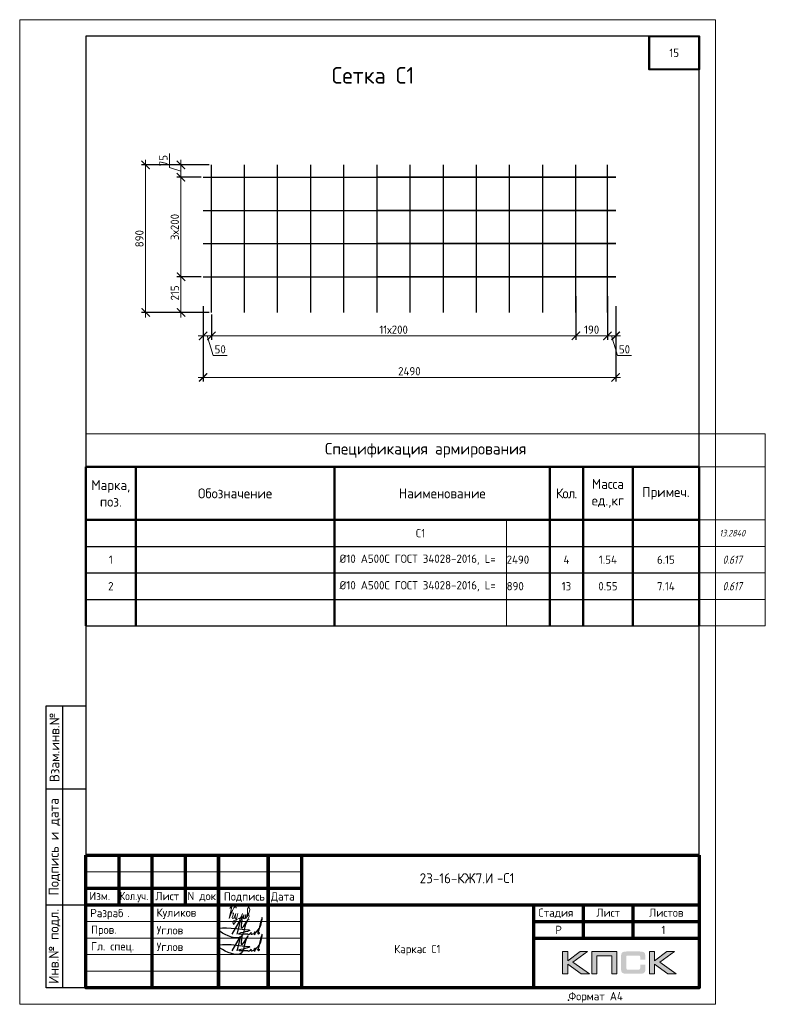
# Model space of a CAD drawing. Header units: millimetres. Extents: x 251864 to 617215, y -272865 to -46010.
# Tile 14 of 53: x 418242 to 440742, y -272865 to -243165. Entities that reach past the tile are written whole.
import ezdxf
from ezdxf.enums import TextEntityAlignment as Align

# ---------------------------------------------------------------- set-up
doc = ezdxf.new("R2010")
doc.units = ezdxf.units.MM
doc.layers.get('Defpoints').update_dxf_attribs({"color": 140})
for name, color, linetype, lineweight in [('АС-Таблицы', 7, 'Continuous', 20), ('Выноски', 20, 'Continuous', 20), ('Каркасы ригель', 3, 'Continuous', 0), ('Конструкции', 163, 'Continuous', 30), ('Размеры', 54, 'Continuous', 20), ('Рамка', 7, 'Continuous', 70), ('Текст', 41, 'Continuous', 30), ('ТОНКИЕ', 7, 'Continuous', 9)]:
    doc.layers.add(name, color=color, linetype=linetype, lineweight=lineweight)
doc.layers.add('ТОЛСТЫЕ_ОСНОВНЫЕ', color=6, linetype='Continuous')
doc.styles.add('AC-Размерный', font='isocpeur.TTF', dxfattribs={"width": 0.8, "oblique": 15})
doc.styles.add('GOST-2.304_Type-B', font='GOST_Common.ttf')
doc.styles.add('style1', font='GOST_Common.ttf', dxfattribs={"height": 500})
doc.styles.add('ГОСТ', font='GOST_Common.ttf')
doc.dimstyles.new('ГОСТ', dxfattribs={"dimscale": 0, "dimtxt": 2.5, "dimasz": 2.5, "dimexe": 1.25, "dimexo": 0.625, "dimtad": 1, "dimdec": 0, "dimtxsty": 'ГОСТ', "dimblk": 'ARCHTICK', "dimcen": 2.5, "dimdle": 1.5, "dimclrd": 256, "dimclre": 256, "dimclrt": 256, "dimadec": 0, "dimazin": 0, "dimtfac": 1, "dimtdec": 0, "dimtmove": 1, "dimatfit": 3, "dimfxl": 2, "dimtfill": 1, "dimlwd": -1, "dimarcsym": 0})

# ---------------------------------------------------------------- blocks, each defined once
blk = doc.blocks.new('_ArchTick')
at = {"color": 0, "linetype": 'ByBlock', "const_width": 0.15}
blk.add_lwpolyline([(-0.5, -0.5), (0.5, 0.5)], dxfattribs=at)
blk = doc.blocks.new('*D1043')
at = {"layer": 'Defpoints', "color": 0, "transparency": 16777216}
for p in [(423776, -251744), (436226, -251744), (436226, -253956)]:
    blk.add_point(p, dxfattribs=at)
at = {"layer": 'Размеры', "lineweight": -2, "transparency": 16777216}
for p, q in [((423776, -251806), (423776, -254081)), ((436226, -251806), (436226, -254081))]:
    blk.add_line(p, q, dxfattribs=at)
at = {"layer": 'Размеры', "transparency": 16777216}
blk.add_line((423626, -253956), (436376, -253956), dxfattribs=at)
at = {"layer": 'Размеры', "transparency": 16777216, "xscale": 250, "yscale": 250, "zscale": 250, "rotation": 180}
blk.add_blockref('_ArchTick', (423776, -253956), dxfattribs=at)
at = {"layer": 'Размеры', "transparency": 16777216, "xscale": 250, "yscale": 250, "zscale": 250}
blk.add_blockref('_ArchTick', (436226, -253956), dxfattribs=at)
at = {"layer": 'Размеры', "transparency": 16777216, "insert": (430001, -253769), "char_height": 250, "attachment_point": 5, "style": 'ГОСТ', "bg_fill": 3, "box_fill_scale": 1.1, "bg_fill_color": 256, "bg_fill_true_color": 13158600, "bg_fill_transparency": 0}
blk.add_mtext('2490', dxfattribs=at)
blk = doc.blocks.new('*D1044')
at = {"layer": 'Defpoints', "color": 0, "transparency": 16777216}
for p in [(435026, -251446), (435976, -251446), (435026, -252701)]:
    blk.add_point(p, dxfattribs=at)
at = {"layer": 'Размеры', "lineweight": -2, "transparency": 16777216}
for p, q in [((435026, -251509), (435026, -252826)), ((435976, -251509), (435976, -252826))]:
    blk.add_line(p, q, dxfattribs=at)
at = {"layer": 'Размеры', "transparency": 16777216}
blk.add_line((436126, -252701), (434876, -252701), dxfattribs=at)
at = {"layer": 'Размеры', "transparency": 16777216, "xscale": 250, "yscale": 250, "zscale": 250, "rotation": 180}
blk.add_blockref('_ArchTick', (435026, -252701), dxfattribs=at)
at = {"layer": 'Размеры', "transparency": 16777216, "xscale": 250, "yscale": 250, "zscale": 250}
blk.add_blockref('_ArchTick', (435976, -252701), dxfattribs=at)
at = {"layer": 'Размеры', "transparency": 16777216, "insert": (435501, -252514), "char_height": 250, "attachment_point": 5, "style": 'ГОСТ', "bg_fill": 3, "box_fill_scale": 1.1, "bg_fill_color": 256, "bg_fill_true_color": 13158600, "bg_fill_transparency": 0}
blk.add_mtext('190', dxfattribs=at)
blk = doc.blocks.new('*D1045')
at = {"layer": 'Defpoints', "color": 0, "transparency": 16777216}
for p in [(435026, -251446), (424026, -251994), (424026, -252701)]:
    blk.add_point(p, dxfattribs=at)
at = {"layer": 'Размеры', "lineweight": -2, "transparency": 16777216}
for p, q in [((435026, -251509), (435026, -252826)), ((424026, -252056), (424026, -252826))]:
    blk.add_line(p, q, dxfattribs=at)
at = {"layer": 'Размеры', "transparency": 16777216}
blk.add_line((435176, -252701), (423876, -252701), dxfattribs=at)
at = {"layer": 'Размеры', "transparency": 16777216, "xscale": 250, "yscale": 250, "zscale": 250, "rotation": 180}
blk.add_blockref('_ArchTick', (424026, -252701), dxfattribs=at)
at = {"layer": 'Размеры', "transparency": 16777216, "xscale": 250, "yscale": 250, "zscale": 250}
blk.add_blockref('_ArchTick', (435026, -252701), dxfattribs=at)
at = {"layer": 'Размеры', "transparency": 16777216, "insert": (429526, -252514), "char_height": 250, "attachment_point": 5, "style": 'ГОСТ', "bg_fill": 3, "box_fill_scale": 1.1, "bg_fill_color": 256, "bg_fill_true_color": 13158600, "bg_fill_transparency": 0}
blk.add_mtext('11х200', dxfattribs=at)
blk = doc.blocks.new('*D1046')
at = {"layer": 'Defpoints', "color": 0, "transparency": 16777216}
for p in [(423776, -252018), (424026, -251994), (423776, -252701)]:
    blk.add_point(p, dxfattribs=at)
at = {"layer": 'Размеры', "lineweight": -2, "transparency": 16777216}
for p, q in [((423776, -252080), (423776, -252826)), ((424026, -252056), (424026, -252826))]:
    blk.add_line(p, q, dxfattribs=at)
at = {"layer": 'Размеры', "transparency": 16777216}
for p, q in [((424176, -252701), (423626, -252701)), ((423901, -252701), (424079, -253295)), ((424079, -253295), (424504, -253295))]:
    blk.add_line(p, q, dxfattribs=at)
at = {"layer": 'Размеры', "transparency": 16777216, "xscale": 250, "yscale": 250, "zscale": 250, "rotation": 180}
blk.add_blockref('_ArchTick', (423776, -252701), dxfattribs=at)
at = {"layer": 'Размеры', "transparency": 16777216, "insert": (424292, -253108), "char_height": 250, "attachment_point": 5, "style": 'ГОСТ', "bg_fill": 3, "box_fill_scale": 1.1, "bg_fill_color": 256, "bg_fill_true_color": 13158600, "bg_fill_transparency": 0}
blk.add_mtext('50', dxfattribs=at)
at = {"layer": 'Размеры', "transparency": 16777216, "xscale": 250, "yscale": 250, "zscale": 250}
blk.add_blockref('_ArchTick', (424026, -252701), dxfattribs=at)
blk = doc.blocks.new('*D1047')
at = {"layer": 'Defpoints', "color": 0, "transparency": 16777216}
for p in [(435976, -251446), (436226, -252613), (436226, -252701)]:
    blk.add_point(p, dxfattribs=at)
at = {"layer": 'Размеры', "lineweight": -2, "transparency": 16777216}
for p, q in [((435976, -251509), (435976, -252826)), ((436226, -252676), (436226, -252826))]:
    blk.add_line(p, q, dxfattribs=at)
at = {"layer": 'Размеры', "transparency": 16777216}
for p, q in [((435826, -252701), (436376, -252701)), ((436101, -252701), (436279, -253295)), ((436279, -253295), (436704, -253295))]:
    blk.add_line(p, q, dxfattribs=at)
at = {"layer": 'Размеры', "transparency": 16777216, "xscale": 250, "yscale": 250, "zscale": 250, "rotation": 180}
blk.add_blockref('_ArchTick', (435976, -252701), dxfattribs=at)
at = {"layer": 'Размеры', "transparency": 16777216, "insert": (436492, -253108), "char_height": 250, "attachment_point": 5, "style": 'ГОСТ', "bg_fill": 3, "box_fill_scale": 1.1, "bg_fill_color": 256, "bg_fill_true_color": 13158600, "bg_fill_transparency": 0}
blk.add_mtext('50', dxfattribs=at)
at = {"layer": 'Размеры', "transparency": 16777216, "xscale": 250, "yscale": 250, "zscale": 250}
blk.add_blockref('_ArchTick', (436226, -252701), dxfattribs=at)
blk = doc.blocks.new('*D1048')
at = {"layer": 'Defpoints', "color": 0, "transparency": 16777216}
for p in [(423109, -250918), (423776, -250918), (424026, -251994)]:
    blk.add_point(p, dxfattribs=at)
at = {"layer": 'Размеры', "lineweight": -2, "transparency": 16777216}
for p, q in [((423714, -250918), (422984, -250918)), ((423964, -251994), (422984, -251994))]:
    blk.add_line(p, q, dxfattribs=at)
at = {"layer": 'Размеры', "transparency": 16777216}
blk.add_line((423109, -252144), (423109, -250768), dxfattribs=at)
at = {"layer": 'Размеры', "transparency": 16777216, "xscale": 250, "yscale": 250, "zscale": 250, "rotation": 270}
blk.add_blockref('_ArchTick', (423109, -251994), dxfattribs=at)
at = {"layer": 'Размеры', "transparency": 16777216, "insert": (422924, -251406), "char_height": 250, "attachment_point": 5, "rotation": 90, "style": 'ГОСТ', "bg_fill": 3, "box_fill_scale": 1.1, "bg_fill_color": 256, "bg_fill_true_color": 13158600, "bg_fill_transparency": 0}
blk.add_mtext('215', dxfattribs=at)
at = {"layer": 'Размеры', "transparency": 16777216, "xscale": 250, "yscale": 250, "zscale": 250, "rotation": 90}
blk.add_blockref('_ArchTick', (423109, -250918), dxfattribs=at)
blk = doc.blocks.new('*D1049')
at = {"layer": 'Defpoints', "color": 0, "transparency": 16777216}
for p in [(423109, -247918), (423630, -247918), (423776, -250918)]:
    blk.add_point(p, dxfattribs=at)
at = {"layer": 'Размеры', "lineweight": -2, "transparency": 16777216}
for p, q in [((423567, -247918), (422984, -247918)), ((423714, -250918), (422984, -250918))]:
    blk.add_line(p, q, dxfattribs=at)
at = {"layer": 'Размеры', "transparency": 16777216}
blk.add_line((423109, -251068), (423109, -247768), dxfattribs=at)
at = {"layer": 'Размеры', "transparency": 16777216, "xscale": 250, "yscale": 250, "zscale": 250}
for p, rotation in [((423109, -247918), 90), ((423109, -250918), 270)]:
    blk.add_blockref('_ArchTick', p, dxfattribs=dict(at, rotation=rotation))
at = {"layer": 'Размеры', "transparency": 16777216, "insert": (422922, -249418), "char_height": 250, "attachment_point": 5, "rotation": 90, "style": 'ГОСТ', "bg_fill": 3, "box_fill_scale": 1.1, "bg_fill_color": 256, "bg_fill_true_color": 13158600, "bg_fill_transparency": 0}
blk.add_mtext('3х200', dxfattribs=at)
blk = doc.blocks.new('*D1050')
at = {"layer": 'Defpoints', "color": 0, "transparency": 16777216}
for p in [(423109, -247544), (424026, -247544), (423776, -247918)]:
    blk.add_point(p, dxfattribs=at)
at = {"layer": 'Размеры', "transparency": 16777216}
for p, q in [((422766, -247628), (422766, -247204)), ((423109, -248068), (423109, -247394)), ((423109, -247731), (422766, -247628))]:
    blk.add_line(p, q, dxfattribs=at)
at = {"layer": 'Размеры', "lineweight": -2, "transparency": 16777216}
for p, q in [((423964, -247544), (422984, -247544)), ((423714, -247918), (422984, -247918))]:
    blk.add_line(p, q, dxfattribs=at)
at = {"layer": 'Размеры', "transparency": 16777216, "xscale": 250, "yscale": 250, "zscale": 250}
for p, rotation in [((423109, -247544), 90), ((423109, -247918), 270)]:
    blk.add_blockref('_ArchTick', p, dxfattribs=dict(at, rotation=rotation))
at = {"layer": 'Размеры', "transparency": 16777216, "insert": (422578, -247416), "char_height": 250, "attachment_point": 5, "rotation": 90, "style": 'ГОСТ', "bg_fill": 3, "box_fill_scale": 1.1, "bg_fill_color": 256, "bg_fill_true_color": 13158600, "bg_fill_transparency": 0}
blk.add_mtext('75', dxfattribs=at)
blk = doc.blocks.new('*U281')
blk.add_point((165.57, 1.2))
at = {"layer": 'ТОЛСТЫЕ_ОСНОВНЫЕ'}
for p, q in [((8, 5), (8, 90)), ((8, 90), (20, 90)), ((13, 5), (13, 90)), ((8, 65), (20, 65)), ((8, 30), (20, 30)), ((20, 5), (8, 5))]:
    blk.add_line(p, q, dxfattribs=at)
at = {"layer": 'ТОЛСТЫЕ_ОСНОВНЫЕ', "color": 6}
blk.add_lwpolyline([(20, 5), (205, 5), (205, 292), (20, 292)], close=True, dxfattribs=at)
at = {"layer": 'ТОНКИЕ'}
blk.add_lwpolyline([(0, 0), (210, 0), (210, 297), (0, 297)], close=True, dxfattribs=at)
at = {"layer": 'Текст', "style": 'style1'}
for s, p in [('Взам.инв.№', (10.5, 77.5)), ('Подпись и дата', (10.5, 47.5)), ('Инв.№ подл.', (10.5, 17.5))]:
    blk.add_text(s, height=3, rotation=90, dxfattribs=at).set_placement(p, align=Align.MIDDLE)
blk.add_text('Формат А4', height=2.5, dxfattribs=at).set_placement((165.57, 1.2))
blk = doc.blocks.new('*T1042')
at = {"layer": 'Defpoints', "color": 8, "linetype": 'ByBlock', "lineweight": 0, "transparency": 16777216}
for p, q in [((0, 0), (20500, 0)), ((0, 0), (0, -1000)), ((20500, 0), (20500, -5800)), ((18500, -1000), (20500, -1000)), ((12693, -2600), (12693, -5800)), ((18500, -2600), (20500, -2600)), ((18500, -3400), (20500, -3400)), ((18500, -4200), (20500, -4200)), ((18500, -5000), (20500, -5000)), ((18500, -5800), (20500, -5800))]:
    blk.add_line(p, q, dxfattribs=at)
at = {"layer": 'АС-Таблицы', "color": 0, "linetype": 'ByBlock', "lineweight": 50, "transparency": 16777216}
for p, q in [((0, -1000), (18500, -1000)), ((0, -1000), (0, -5800)), ((1500, -1000), (1500, -5800)), ((7500, -1000), (7500, -5800)), ((14000, -1000), (14000, -5800)), ((15000, -1000), (15000, -5800)), ((16500, -1000), (16500, -5800)), ((18500, -1000), (18500, -5800)), ((0, -2600), (18500, -2600))]:
    blk.add_line(p, q, dxfattribs=at)
at = {"layer": 'АС-Таблицы', "color": 0, "linetype": 'ByBlock', "lineweight": -2, "transparency": 16777216}
for p, q in [((0, -3400), (18500, -3400)), ((0, -4200), (18500, -4200)), ((0, -5000), (18500, -5000)), ((0, -5800), (18500, -5800))]:
    blk.add_line(p, q, dxfattribs=at)
at = {"layer": 'АС-Таблицы', "color": 0, "transparency": 16777216, "attachment_point": 5}
for s, insert, char_height, width, style in [('Спецификация {\\C256;армирования }', (10250, -500), 350, 20300, 'ГОСТ'), ('Марка, поз.', (750, -1800), 300, 1300, 'ГОСТ'), ('Масса ед.,кг', (15750, -1800), 300, 1300, 'ГОСТ'), ('Обозначение', (4500, -1800), 300, 5800, 'ГОСТ'), ('Наименование', (10750, -1800), 300, 6300, 'ГОСТ'), ('{\\T0.9;Кол.}', (14500, -1800), 300, 800, 'ГОСТ'), ('Примеч.', (17500, -1800), 300, 1800, 'ГОСТ'), ('С1', (10096, -3000), 250, 5193, 'ГОСТ'), ('13.2840', (19500, -3000), 200, 1800, 'AC-Размерный'), ('{\\C5;1}', (750, -3800), 250, 1300, 'ГОСТ'), ('4', (14500, -3800), 250, 800, 'ГОСТ'), ('{\\C5;1.54}', (15750, -3800), 250, 1300, 'ГОСТ'), ('13', (14500, -4600), 250, 800, 'ГОСТ'), ('{\\C5;2}', (750, -4600), 250, 1300, 'ГОСТ'), ('{\\C5;0.55}', (15750, -4600), 250, 1300, 'ГОСТ')]:
    blk.add_mtext(s, dxfattribs=dict(at, insert=insert, char_height=char_height, width=width, style=style))
at = {"layer": 'АС-Таблицы', "color": 112, "transparency": 16777216, "char_height": 250, "width": 5193, "attachment_point": 4, "style": 'ГОСТ'}
for insert in [(7500, -3800), (7500, -4600)]:
    blk.add_mtext(' {\\C2;%%C10 A500С \\C0;ГОСТ 34028-2016, \\C2;L=}', dxfattribs=dict(at, insert=insert))
at = {"layer": 'АС-Таблицы', "color": 32, "transparency": 16777216, "char_height": 250}
for s, insert, width, attachment_point, style in [('2490', (12693, -3800), 1307, 4, 'ГОСТ'), ('0.617', (19500, -3800), 1800, 5, 'AC-Размерный'), ('890', (12693, -4600), 1307, 4, 'ГОСТ'), ('0.617', (19500, -4600), 1800, 5, 'AC-Размерный')]:
    blk.add_mtext(s, dxfattribs=dict(at, insert=insert, width=width, attachment_point=attachment_point, style=style))
at = {"layer": 'АС-Таблицы', "color": 26, "transparency": 16777216, "char_height": 250, "width": 1800, "attachment_point": 5, "style": 'ГОСТ'}
for s, insert in [('{\\C5;6.15}', (17500, -3800)), ('{\\C5;7.14}', (17500, -4600))]:
    blk.add_mtext(s, dxfattribs=dict(at, insert=insert))
blk = doc.blocks.new('*D1051')
at = {"layer": 'Defpoints', "color": 0, "transparency": 16777216}
for p in [(424026, -247544), (422043, -251994), (424026, -251994)]:
    blk.add_point(p, dxfattribs=at)
at = {"layer": 'Размеры', "transparency": 16777216}
blk.add_line((422043, -247394), (422043, -252144), dxfattribs=at)
at = {"layer": 'Размеры', "lineweight": -2, "transparency": 16777216}
for p, q in [((423964, -247544), (421918, -247544)), ((423964, -251994), (421918, -251994))]:
    blk.add_line(p, q, dxfattribs=at)
at = {"layer": 'Размеры', "transparency": 16777216, "xscale": 250, "yscale": 250, "zscale": 250}
for p, rotation in [((422043, -247544), 90), ((422043, -251994), 270)]:
    blk.add_blockref('_ArchTick', p, dxfattribs=dict(at, rotation=rotation))
at = {"layer": 'Размеры', "transparency": 16777216, "insert": (421855, -249769), "char_height": 250, "attachment_point": 5, "rotation": 90, "style": 'ГОСТ', "bg_fill": 3, "box_fill_scale": 1.1, "bg_fill_color": 256, "bg_fill_true_color": 13158600, "bg_fill_transparency": 0}
blk.add_mtext('890', dxfattribs=at)
blk = doc.blocks.new('Роспись')
at = {"layer": 'Текст', "color": 7}
blk.add_lwpolyline([(4.18, 0.67), (6.68, 5.03), (5.62, 0.66)], dxfattribs=at)
for points in [[(11.23, 1.12), (12.72, 3.08), (13.28, 5.66), (11.96, 0.97)], [(7.11, 5.14), (7.17, 2.59), (9.02, 5.2), (8.57, 4.35), (6.55, -0.29), (0.19, 1.88), (9.09, 2.02)], [(9.09, 2.02), (9.4, 1.96), (6.15, 0.84), (8.42, 0.77), (8.9, 0.77)], [(8.9, 0.77), (8.97, 0.64), (9.94, 1.16)], [(9.94, 1.16), (9.82, 0.79), (10.85, 0.93)], [(10.85, 0.93), (11.13, 1.44), (11.23, 1.11), (10.92, 0.57), (10.85, 0.93)], [(11.23, 1.12), (11.03, 1.05), (10.98, 1.33), (11.05, 1.41)], [(11.96, 0.97), (12.16, 0.71), (12.34, 1.19), (12.03, 1.14), (11.96, 0.97)]]:
    blk.add_spline(points, degree=3, dxfattribs=at)
blk = doc.blocks.new('11')
at = {"layer": 'Выноски'}
for p, q in [((47885, 66608), (47944, 66700)), ((47944, 66700), (47962, 66737)), ((47962, 66737), (47989, 66781)), ((47989, 66781), (48016, 66806)), ((48016, 66806), (48038, 66823)), ((48038, 66823), (48060, 66786)), ((48060, 66786), (48058, 66769))]:
    blk.add_line(p, q, dxfattribs=at)
blk.add_lwpolyline([(47863, 66761), (47937, 66865), (47843, 66458), (47885, 66564), (47905, 66616), (47954, 66628), (47979, 66606), (47957, 66539), (47937, 66487), (47947, 66458), (47991, 66470), (48051, 66611), (48041, 66569), (48023, 66505), (48023, 66448), (48065, 66448), (48090, 66529), (48110, 66608), (48043, 66369), (47972, 66275), (47954, 66344), (47991, 66389), (48078, 66431), (48142, 66470), (48154, 66441), (48204, 66512), (48246, 66606), (48209, 66455), (48204, 66418), (48295, 66574), (48265, 66463), (48265, 66455), (48312, 66453), (48342, 66529), (48347, 66584), (48337, 66465), (48349, 66453), (48401, 66569), (48443, 66616), (48461, 66678), (48466, 66727), (48436, 66811), (48399, 66754), (48399, 66618), (48389, 66549), (48374, 66507), (48416, 66564), (48441, 66576), (48451, 66524), (48433, 66482), (48419, 66453), (48424, 66428), (48458, 66421)], dxfattribs=at)
blk = doc.blocks.new('штамп2')
h = blk.add_hatch(color=0)
h.paths.add_polyline_path([(328185, -69575), (328071, -69575), (327885, -69715), (327885, -69575), (327806, -69575), (327806, -69911), (327885, -69911), (327885, -69764), (328086, -69911), (328212, -69911), (327962, -69733)])
h.paths.add_polyline_path([(328326, -69638), (328549, -69638), (328549, -69911), (328627, -69911), (328627, -69575), (328543, -69575), (328248, -69575), (328248, -69655), (328248, -69911), (328326, -69911)])
h.paths.add_polyline_path([(329196, -69573), (329117, -69573), (329117, -69910), (329196, -69910), (329196, -69762), (329397, -69910), (329523, -69910), (329273, -69732), (329496, -69573), (329382, -69573), (329196, -69713)])
at = {"true_color": 0x5f007f}
blk.add_hatch(color=206, dxfattribs=at).paths.add_polyline_path([(329051, -69611), (329050, -69607), (329049, -69604), (329047, -69601), (329045, -69598), (329044, -69595), (329042, -69593), (329040, -69590), (329038, -69588), (329035, -69587), (329032, -69584), (329029, -69583), (329025, -69581), (329022, -69580), (329018, -69579), (329014, -69578), (329005, -69576), (328996, -69574), (328985, -69574), (328973, -69573), (328773, -69573), (328761, -69574), (328751, -69574), (328741, -69576), (328732, -69578), (328728, -69579), (328724, -69580), (328720, -69581), (328717, -69583), (328714, -69584), (328711, -69587), (328709, -69588), (328706, -69590), (328704, -69593), (328702, -69595), (328700, -69598), (328699, -69601), (328697, -69604), (328696, -69607), (328695, -69611), (328694, -69615), (328692, -69623), (328690, -69632), (328689, -69642), (328689, -69653), (328689, -69830), (328689, -69841), (328690, -69851), (328692, -69860), (328694, -69869), (328695, -69872), (328696, -69876), (328697, -69879), (328699, -69882), (328700, -69885), (328702, -69888), (328704, -69890), (328706, -69893), (328709, -69895), (328711, -69897), (328714, -69898), (328717, -69900), (328720, -69902), (328724, -69903), (328728, -69904), (328732, -69905), (328741, -69907), (328751, -69908), (328761, -69909), (328773, -69910), (328973, -69910), (328985, -69909), (328996, -69909), (329005, -69907), (329014, -69906), (329018, -69904), (329022, -69903), (329025, -69902), (329029, -69900), (329032, -69899), (329035, -69897), (329038, -69895), (329040, -69893), (329042, -69891), (329044, -69888), (329045, -69886), (329047, -69882), (329049, -69879), (329050, -69876), (329051, -69872), (329053, -69869), (329054, -69860), (329056, -69851), (329057, -69841), (329057, -69830), (329057, -69774), (328978, -69774), (328978, -69820), (328978, -69823), (328978, -69826), (328977, -69829), (328977, -69831), (328976, -69834), (328975, -69836), (328973, -69838), (328971, -69840), (328970, -69841), (328968, -69843), (328965, -69844), (328963, -69845), (328960, -69845), (328957, -69846), (328954, -69846), (328951, -69847), (328789, -69847), (328787, -69846), (328784, -69846), (328782, -69845), (328780, -69844), (328778, -69842), (328776, -69841), (328774, -69839), (328773, -69837), (328772, -69835), (328771, -69833), (328770, -69831), (328769, -69828), (328768, -69823), (328767, -69819), (328767, -69657), (328767, -69654), (328768, -69652), (328769, -69649), (328769, -69647), (328770, -69645), (328771, -69643), (328772, -69641), (328774, -69639), (328775, -69638), (328777, -69637), (328779, -69636), (328781, -69635), (328784, -69634), (328786, -69634), (328789, -69634), (328792, -69634), (328951, -69634), (328954, -69634), (328957, -69634), (328960, -69635), (328962, -69635), (328965, -69636), (328967, -69637), (328969, -69639), (328971, -69640), (328973, -69643), (328974, -69645), (328976, -69647), (328977, -69649), (328977, -69652), (328978, -69654), (328978, -69657), (328978, -69661), (328978, -69698), (329057, -69698), (329057, -69653), (329057, -69642), (329056, -69632), (329054, -69623), (329052, -69615)])
at = {"color": 0, "lineweight": 0}
for points in [[(327806, -69911), (327806, -69575), (327885, -69575), (327885, -69715), (328071, -69575), (328185, -69575), (327962, -69733), (328212, -69911), (328086, -69911), (327885, -69764), (327885, -69911), (327806, -69911)], [(328326, -69911), (328326, -69638), (328549, -69638), (328549, -69911), (328627, -69911), (328627, -69575), (328543, -69575), (328248, -69575), (328248, -69655), (328248, -69911), (328326, -69911)], [(329117, -69910), (329117, -69573), (329196, -69573), (329196, -69713), (329382, -69573), (329496, -69573), (329273, -69732), (329523, -69910), (329397, -69910), (329196, -69762), (329196, -69910), (329117, -69910)]]:
    blk.add_lwpolyline(points, close=True, dxfattribs=at)
at = {"layer": 'Рамка'}
for p, q in [((320616, -68120), (329866, -68120)), ((321616, -70120), (321616, -68120)), ((322616, -70120), (322616, -68120)), ((322616, -68120), (322616, -70120)), ((323366, -68120), (323366, -70120)), ((323366, -70120), (323366, -68120)), ((323866, -68120), (323866, -70120)), ((320616, -68620), (323866, -68620)), ((320616, -68870), (323866, -68870)), ((327366, -68870), (327366, -70120)), ((327366, -69120), (329866, -69120)), ((327366, -69120), (329866, -69120))]:
    blk.add_line(p, q, dxfattribs=at)
at = {"layer": 'Рамка', "color": 7}
for p, q in [((321116, -68870), (321116, -68120)), ((322116, -68870), (322116, -68120)), ((320616, -68870), (329866, -68870)), ((328116, -68870), (328116, -69370)), ((328866, -68870), (328866, -69370)), ((327366, -69370), (329866, -69370))]:
    blk.add_line(p, q, dxfattribs=at)
at = {"layer": 'Рамка', "color": 7, "lineweight": 15}
for p, q in [((320616, -68370), (323866, -68370)), ((320616, -69120), (323866, -69120)), ((320616, -69370), (323866, -69370)), ((320616, -69620), (323866, -69620)), ((320616, -69620), (323866, -69620)), ((320616, -69870), (323866, -69870))]:
    blk.add_line(p, q, dxfattribs=at)
at = {"layer": 'Рамка'}
blk.add_lwpolyline([(329866, -68120), (329866, -70120), (320616, -70120), (320616, -68120)], dxfattribs=at)
at = {"color": 18, "true_color": 0x000000, "xscale": 50, "yscale": 50, "zscale": 50}
for p in [(322612, -69347), (322612, -69597)]:
    blk.add_blockref('Роспись', p, dxfattribs=at)
at = {"layer": 'Выноски', "xscale": 0.5, "yscale": 0.5, "zscale": 0.5}
blk.add_blockref('11', (298854, -102305), dxfattribs=at)
at = {"color": 7, "style": 'ГОСТ'}
for s, p in [('Разраб', (320681, -69056)), ('.', (321237, -69056))]:
    blk.add_text(s, height=125, dxfattribs=at).set_placement(p)
at = {"layer": 'Размеры', "color": 7, "char_height": 125, "attachment_point": 4, "style": 'ГОСТ'}
for s, insert in [('{\\C256;Куликов}', (321681, -69003)), ('Пров.', (320693, -69262)), ('Углов', (321681, -69253)), ('Гл. спец.', (320693, -69512)), ('Углов', (321681, -69503))]:
    blk.add_mtext_dynamic_manual_height_columns(s, width=1000, gutter_width=625, heights=[0], dxfattribs=dict(at, insert=insert))
at = {"layer": 'Текст', "color": 7, "style": 'ГОСТ'}
blk.add_text('23-16-КЖ7.И', height=150, dxfattribs=at).set_placement((326207, -68469), align=Align.MIDDLE_CENTER)
at = {"layer": 'Текст', "color": 7}
for s, style, p in [('Изм.', 'GOST-2.304_Type-B', (320666, -68799)), ('Лист', 'GOST-2.304_Type-B', (321663, -68800)), ('N док.', 'GOST-2.304_Type-B', (322148, -68799)), ('Подпись', 'GOST-2.304_Type-B', (322696, -68806)), ('Дата', 'GOST-2.304_Type-B', (323406, -68806)), ('Стадия', 'GOST-2.304_Type-B', (327441, -69050)), ('Лист', 'GOST-2.304_Type-B', (328316, -69050)), ('Листов', 'GOST-2.304_Type-B', (329112, -69050)), ('Р', 'ГОСТ', (327698, -69310)), ('1', 'ГОСТ', (329299, -69311))]:
    blk.add_text(s, height=125, dxfattribs=dict(at, style=style)).set_placement(p)
at = {"layer": 'Текст', "color": 7, "style": 'GOST-2.304_Type-B', "width": 0.9}
blk.add_text('Кол.уч.', height=125, dxfattribs=at).set_placement((321125, -68798))
blk = doc.blocks.new('*T1041')
at = {"layer": 'Каркасы ригель', "color": 0, "linetype": 'ByBlock', "lineweight": -2, "transparency": 16777216}
for p, q in [((0, 0), (1500, 0)), ((0, -1000), (1500, -1000))]:
    blk.add_line(p, q, dxfattribs=at)
at = {"layer": 'Каркасы ригель', "color": 0, "linetype": 'ByBlock', "lineweight": 50, "transparency": 16777216}
for p, q in [((0, 0), (0, -1000)), ((1500, 0), (1500, -1000))]:
    blk.add_line(p, q, dxfattribs=at)
at = {"layer": 'Каркасы ригель', "color": 0, "linetype": 'Continuous', "lineweight": 0, "transparency": 16777216, "insert": (750, -500), "char_height": 250, "width": 1000, "attachment_point": 5, "style": 'ГОСТ'}
blk.add_mtext('15', dxfattribs=at)

msp = doc.modelspace()

# ---------------------------------------------------------------- linework, layer by layer
at = {"layer": 'Конструкции'}
for points in [[(423776.2, -247917.9), (436226.2, -247917.9), (429021.5, -247917.9)], [(423776.2, -248917.9), (436226.2, -248917.9), (429021.5, -248917.9)], [(423776.2, -249917.9), (436226.2, -249917.9), (429021.5, -249917.9)], [(423776.2, -250917.9), (436226.2, -250917.9), (429021.5, -250917.9)]]:
    msp.add_lwpolyline(points, dxfattribs=at)
at = {"layer": 'Размеры', "lineweight": 40, "ltscale": 100}
msp.add_lwpolyline([(437241.7, -243664.6), (438741.7, -243664.6), (438741.7, -244664.6), (437241.7, -244664.6)], close=True, dxfattribs=at)

# ---------------------------------------------------------------- block references
for name, p in [('*T1041', (437241.7, -243664.6)), ('*T1042', (420241.7, -255652.9))]:
    msp.add_blockref(name, p)
at = {"layer": 'Размеры', "xscale": 2, "yscale": 2, "zscale": 2}
msp.add_blockref('штамп2', (-220990.3, -132125.2), dxfattribs=at)

# ---------------------------------------------------------------- texts
at = {"color": 0, "linetype": 'Continuous', "insert": (432641.5, -268906.7), "char_height": 300, "width": 19720.995, "attachment_point": 1, "style": 'ГОСТ'}
msp.add_mtext('-С1', dxfattribs=at)
at = {"color": 1, "linetype": 'Continuous', "lineweight": 30, "insert": (430241.7, -271231.3), "char_height": 250, "width": 7000, "attachment_point": 5, "style": 'GOST-2.304_Type-B'}
msp.add_mtext('{\\C256;Каркас С1}', dxfattribs=at)
at = {"layer": 'Размеры', "insert": (428902.5, -244843.5), "char_height": 500, "attachment_point": 5, "style": 'GOST-2.304_Type-B'}
msp.add_mtext_dynamic_manual_height_columns('Сетка С1', width=15225.227, gutter_width=15, heights=[0], dxfattribs=at)

# ---------------------------------------------------------------- dimensions: what is measured, and where the dimension line sits
at = {"layer": 'Размеры'}
dim = msp.add_linear_dim(base=(436226.2, -253956.4), p1=(423776.2, -251743.9), p2=(436226.2, -251743.9), dimstyle='ГОСТ', override={"dimscale": 100, "dimlfac": 0.2, "dimtix": 0, "dimtofl": 1, "dimtmove": 1, "dimatfit": 3}, dxfattribs=at)
dim.commit()
dim.dimension.update_dxf_attribs({"geometry": '*D1043', "text_midpoint": (430001.2, -253768.9)})

# ---------------------------------------------------------------- next in the draw order: linework, layer by layer
at = {"layer": 'Конструкции'}
for p, q in [((424026.2, -251993.9), (424026.2, -247543.9)), ((425026.2, -251993.9), (425026.2, -247543.9)), ((426026.2, -251993.9), (426026.2, -247543.9)), ((427026.2, -251993.9), (427026.2, -247543.9)), ((428026.2, -251993.9), (428026.2, -247543.9)), ((429026.2, -251993.9), (429026.2, -247543.9)), ((430026.2, -251993.9), (430026.2, -247543.9)), ((431026.2, -251993.9), (431026.2, -247543.9)), ((432026.2, -251993.9), (432026.2, -247543.9)), ((433026.2, -251993.9), (433026.2, -247543.9)), ((434026.2, -251993.9), (434026.2, -247543.9)), ((435026.2, -251993.9), (435026.2, -247543.9)), ((435976.2, -251993.9), (435976.2, -247543.9))]:
    msp.add_line(p, q, dxfattribs=at)

# ---------------------------------------------------------------- next in the draw order: dimensions: what is measured, and where the dimension line sits
at = {"layer": 'Размеры'}
dim = msp.add_linear_dim(base=(435026.2, -252701.4), p1=(435976.2, -251446.3), p2=(435026.2, -251446.3), dimstyle='ГОСТ', override={"dimscale": 100, "dimlfac": 0.2, "dimtix": 0, "dimtofl": 1, "dimtmove": 1, "dimatfit": 3}, dxfattribs=at)
dim.commit()
dim.dimension.update_dxf_attribs({"geometry": '*D1044', "text_midpoint": (435501.2, -252513.9)})

# ---------------------------------------------------------------- next in the draw order: dimensions: what is measured, and where the dimension line sits
dim = msp.add_linear_dim(base=(424026.2, -252701.4), p1=(435026.2, -251446.3), p2=(424026.2, -251993.9), text='11х200', dimstyle='ГОСТ', override={"dimscale": 100, "dimlfac": 0.2, "dimtix": 0, "dimtofl": 1, "dimtmove": 1, "dimatfit": 3}, dxfattribs=at)
dim.commit()
dim.dimension.update_dxf_attribs({"geometry": '*D1045', "text_midpoint": (429526.2, -252513.9)})
dim = msp.add_linear_dim(base=(436226.2, -252701.4), p1=(435976.2, -251446.3), p2=(436226.2, -252613.2), dimstyle='ГОСТ', override={"dimscale": 100, "dimlfac": 0.2, "dimtix": 0, "dimtofl": 1, "dimtmove": 1, "dimatfit": 3}, dxfattribs=at)
dim.commit()
dim.dimension.update_dxf_attribs({"geometry": '*D1047', "text_midpoint": (436341.8, -253107.6)})

# ---------------------------------------------------------------- next in the draw order: dimensions: what is measured, and where the dimension line sits
dim = msp.add_linear_dim(base=(423776.2, -252701.4), p1=(424026.2, -251993.9), p2=(423776.2, -252017.8), dimstyle='ГОСТ', override={"dimscale": 100, "dimlfac": 0.2, "dimtix": 0, "dimtofl": 1, "dimtmove": 1, "dimatfit": 3}, dxfattribs=at)
dim.commit()
dim.dimension.update_dxf_attribs({"geometry": '*D1046', "text_midpoint": (424141.8, -253107.6)})

# ---------------------------------------------------------------- next in the draw order: dimensions: what is measured, and where the dimension line sits
dim = msp.add_linear_dim(base=(423109.3, -250917.9), p1=(424026.2, -251993.9), p2=(423776.2, -250917.9), angle=90, dimstyle='ГОСТ', override={"dimscale": 100, "dimlfac": 0.2}, dxfattribs=at)
dim.commit()
dim.dimension.update_dxf_attribs({"geometry": '*D1048', "text_midpoint": (423111.1, -251406.4), "dimtype": 160})

# ---------------------------------------------------------------- next in the draw order: dimensions: what is measured, and where the dimension line sits
dim = msp.add_linear_dim(base=(423109.3, -247917.9), p1=(423776.2, -250917.9), p2=(423629.7, -247917.9), angle=90, text='3х200', dimstyle='ГОСТ', override={"dimscale": 100, "dimlfac": 0.2, "dimtix": 0, "dimtofl": 1, "dimtmove": 1, "dimatfit": 3}, dxfattribs=at)
dim.commit()
dim.dimension.update_dxf_attribs({"geometry": '*D1049', "text_midpoint": (422921.8, -249417.9)})

# ---------------------------------------------------------------- next in the draw order: dimensions: what is measured, and where the dimension line sits
dim = msp.add_linear_dim(base=(423109.3, -247543.9), p1=(423776.2, -247917.9), p2=(424026.2, -247543.9), angle=90, dimstyle='ГОСТ', override={"dimscale": 100, "dimlfac": 0.2, "dimtix": 0, "dimtofl": 1, "dimtmove": 1, "dimatfit": 3}, dxfattribs=at)
dim.commit()
dim.dimension.update_dxf_attribs({"geometry": '*D1050', "text_midpoint": (422578, -247565.2)})

# ---------------------------------------------------------------- next in the draw order: block references
at = {"xscale": 100, "yscale": 100, "zscale": 100}
msp.add_blockref('*U281', (418241.7, -272864.6), dxfattribs=at)

# ---------------------------------------------------------------- next in the draw order: dimensions: what is measured, and where the dimension line sits
at = {"layer": 'Размеры'}
dim = msp.add_linear_dim(base=(422042.6, -251993.9), p1=(424026.2, -247543.9), p2=(424026.2, -251993.9), angle=90, dimstyle='ГОСТ', override={"dimscale": 100, "dimlfac": 0.2, "dimtix": 0, "dimtofl": 1, "dimtmove": 1, "dimatfit": 3}, dxfattribs=at)
dim.commit()
dim.dimension.update_dxf_attribs({"geometry": '*D1051', "text_midpoint": (421855.1, -249768.9)})

doc.saveas('drawing.dxf')
